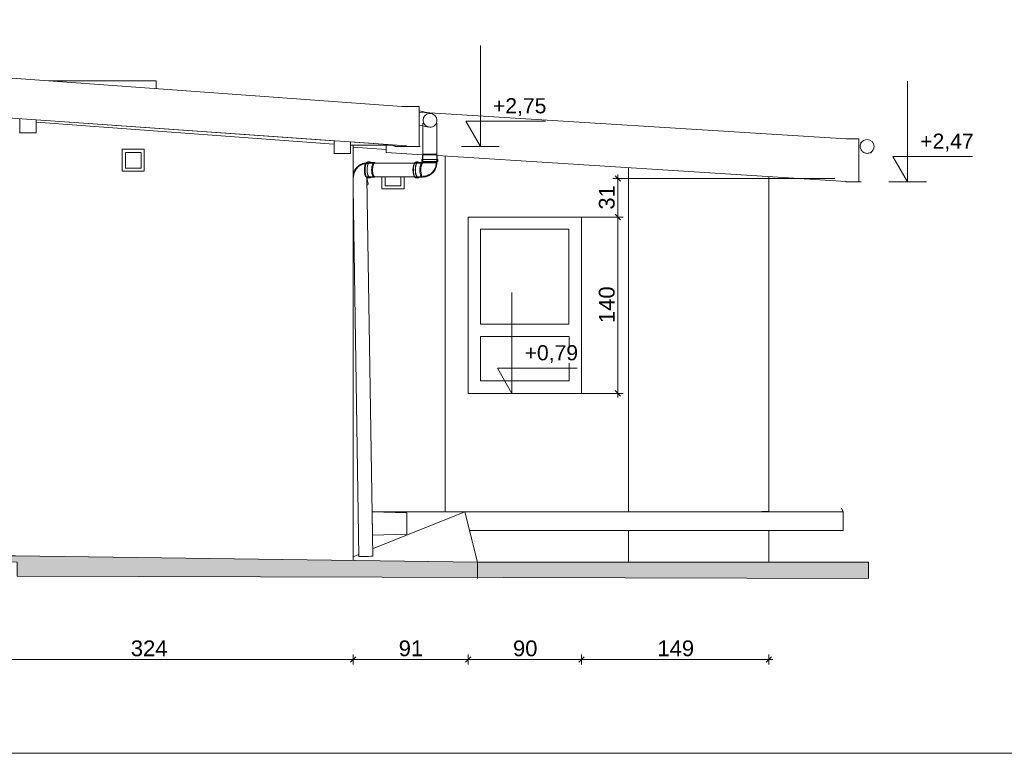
# Model space of a CAD drawing. Header units: millimetres. Extents: x -68772 to 137055, y -73300 to 19650.
# Tile 200 of 212: x 68354 to 76167, y -4097 to 1728. Entities that reach past the tile are written whole.
import ezdxf

# ---------------------------------------------------------------- set-up
doc = ezdxf.new("R2010")
doc.units = ezdxf.units.MM
doc.header["$MEASUREMENT"] = 0
doc.set_wipeout_variables(frame=1)
doc.linetypes.add('Wipeout_Contour', pattern=[1000, 0, -1000])
for name, color, linetype in [('Dimensions', 7, 'Continuous'), ('Nowe_Sections', 7, 'Continuous'), ('Pipe Fittings', 7, 'Continuous')]:
    doc.layers.add(name, color=color, linetype=linetype)
for name, color, linetype, lineweight in [('Dimensions_Nr_pióra__7', 7, 'Continuous', 5), ('Floors_Nr_pióra__7', 7, 'Continuous', 5), ('Interior Edges_Nr_pióra__7', 7, 'Continuous', 5), ('Nowe_0_Nr_pióra__1', 7, 'Continuous', 18), ('Nowe_0_Nr_pióra__7', 7, 'Continuous', 5), ('Nowe_Sections_Nr_pióra__7', 7, 'Continuous', 5), ('Nowe_Walls_Nr_pióra__7', 7, 'Continuous', 5), ('Pipe Fittings_Nr_pióra__7', 7, 'Continuous', 5), ('Pipes_Nr_pióra__7', 7, 'Continuous', 5), ('Spot Elevations_Nr_pióra__7', 7, 'Continuous', 5), ('Walls_Nr_pióra__7', 7, 'Continuous', 5)]:
    doc.layers.add(name, color=color, linetype=linetype, lineweight=lineweight)
doc.styles.add('GENERATED_STYLE_1', font='arial.ttf')
doc.styles.add('GENERATED_STYLE_3', font='arial.ttf')
doc.dimstyles.new('GENERATED_STYLE__5', dxfattribs={"dimtxt": 125, "dimasz": 40.305087, "dimexe": 0.18, "dimexo": 0.164042, "dimgap": 0.09, "dimtad": 1, "dimdec": 0, "dimlfac": 0.1, "dimzin": 0, "dimdsep": 46, "dimtxsty": 'GENERATED_STYLE_1', "dimblk": 'ARROWHEAD_6', "dimblk1": 'ARROWHEAD_6', "dimblk2": 'ARROWHEAD_6', "dimcen": 0.09, "dimclrd": 7, "dimclre": 7, "dimclrt": 7, "dimadec": 1, "dimazin": 0, "dimtfac": 1, "dimtdec": 4, "dimtmove": 0, "dimatfit": 3, "dimfxl": 0, "dimtolj": 1, "dimtzin": 0, "dimarcsym": 0})
doc.dimstyles.new('GENERATED_STYLE__7', dxfattribs={"dimtxt": 125, "dimasz": 40.305087, "dimexe": 0.18, "dimexo": 0.164042, "dimgap": 0.09, "dimtad": 1, "dimtih": 1, "dimtoh": 1, "dimdec": 0, "dimlfac": 0.1, "dimzin": 0, "dimdsep": 46, "dimtxsty": 'GENERATED_STYLE_1', "dimblk": 'ARROWHEAD_6', "dimblk1": 'ARROWHEAD_6', "dimblk2": 'ARROWHEAD_6', "dimcen": 0.09, "dimse1": 1, "dimse2": 1, "dimclrd": 7, "dimclre": 7, "dimclrt": 7, "dimadec": 1, "dimazin": 0, "dimtfac": 1, "dimtdec": 4, "dimtmove": 0, "dimatfit": 3, "dimfxl": 0, "dimtolj": 1, "dimtzin": 0, "dimarcsym": 0})

# ---------------------------------------------------------------- blocks, each defined once
blk = doc.blocks.new('Plumbing-Bend-Valsir-Triplus-Negative-01 - Standard-8946973-F3')
at = {"layer": 'Pipe Fittings_Nr_pióra__7', "color": 7, "linetype": 'Continuous', "lineweight": 5}
for p, q in [((-2094.3, 2200.7), (-2094.3, 2184.6)), ((-1970.7, 2200.7), (-2094.3, 2200.7)), ((-2085.7, 2244.5), (-2089.1, 2237.7)), ((-2089.1, 2237.7), (-2089.1, 2200.7)), ((-1975.6, 2237.7), (-2089.1, 2237.7)), ((-2085, 2244.5), (-2085.7, 2244.5)), ((-2085.7, 2238.4), (-2085.7, 2175.4)), ((-2076.6, 2244.5), (-2077.3, 2244.5)), ((-2059.3, 2244.5), (-2061.8, 2244.5)), ((-2034.9, 2244.5), (-2039.2, 2244.5)), ((-2010.6, 2244.5), (-2013.8, 2244.5)), ((-1991.9, 2244.5), (-1992.5, 2244.5)), ((-1978.8, 2244.5), (-1979.6, 2244.5)), ((-1972.3, 2237.7), (-1975.7, 2244.5)), ((-1975.7, 2175.4), (-1975.7, 2238.4)), ((-1972.6, 2237.7), (-1975.6, 2237.7)), ((-1972.3, 2200.7), (-1972.3, 2237.7)), ((-1967.1, 2200.7), (-1970.7, 2200.7)), ((-1967, 2184.6), (-1967, 2200.7)), ((-2140.9, 2176.8), (-2145.8, 2176.8)), ((-2125.7, 2182), (-2140.9, 2182)), ((-2090.9, 2176.8), (-2125.7, 2176.8)), ((-1970.7, 2184.6), (-2094.3, 2184.6)), ((-2089.1, 2184.6), (-2089.1, 2179.4)), ((-1975.6, 2179.4), (-2089.1, 2179.4)), ((-2083.8, 2173.9), (-2087.5, 2175.9)), ((-2086.3, 2172.9), (-2086.4, 2172.9)), ((-2086.4, 2172.9), (-2086.4, 2172.8)), ((-2086.4, 2172.8), (-2086.4, 2172.8)), ((-2086.4, 2172.8), (-2086.4, 2172.8)), ((-2086.4, 2172.8), (-2086.4, 2172.8)), ((-2086.2, 2173.1), (-2086.3, 2173)), ((-2086.3, 2173), (-2086.3, 2172.9)), ((-2086.1, 2173.3), (-2086.2, 2173.2)), ((-2086.2, 2173.2), (-2086.2, 2173.1)), ((-2086, 2173.5), (-2086.1, 2173.4)), ((-2086.1, 2173.4), (-2086.1, 2173.3)), ((-2085.9, 2173.8), (-2086, 2173.7)), ((-2086, 2173.7), (-2086, 2173.5)), ((-2085.8, 2174.2), (-2085.9, 2174)), ((-2085.9, 2174), (-2085.9, 2173.8)), ((-2085.7, 2174.6), (-2085.8, 2174.4)), ((-2085.8, 2174.4), (-2085.8, 2174.2)), ((-2085.7, 2175.4), (-2085.4, 2175.4)), ((-2085.7, 2175.4), (-2085.7, 2175.2)), ((-2085.5, 2175.4), (-2085.7, 2175.4)), ((-2085.7, 2175.2), (-2085.7, 2175)), ((-2085.7, 2175), (-2085.7, 2174.8)), ((-2085.7, 2174.8), (-2085.7, 2174.6)), ((-2084.8, 2175.4), (-2078.3, 2175.4)), ((-2078.3, 2175.4), (-2076.1, 2175.4)), ((-2076.1, 2175.4), (-2060.2, 2175.4)), ((-2060.1, 2175.4), (-2058.6, 2175.4)), ((-2058.6, 2175.4), (-2038.7, 2175.4)), ((-2038.8, 2175.4), (-2036.3, 2175.4)), ((-2036.3, 2175.4), (-2014.8, 2175.4)), ((-2014.8, 2175.4), (-2010.9, 2175.4)), ((-2010.9, 2175.4), (-1992.9, 2175.4)), ((-2003.6, 2108.3), (-2001, 2111.7)), ((-2001, 2111.7), (-1998.7, 2115.1)), ((-1998.7, 2115.1), (-1996.4, 2118.7)), ((-1997, 2108.8), (-1994.5, 2112.4)), ((-1996.4, 2118.7), (-1994.3, 2122.3)), ((-1994.5, 2112.4), (-1992.1, 2116.1)), ((-1994.3, 2122.3), (-1992.4, 2126)), ((-1992.7, 2175.4), (-1990.4, 2175.4)), ((-1992.4, 2126), (-1990.6, 2129.8)), ((-1992.1, 2116.1), (-1990, 2119.9)), ((-1990.6, 2129.8), (-1988.9, 2133.6)), ((-1990.4, 2175.4), (-1978.8, 2175.4)), ((-1990, 2119.9), (-1987.9, 2123.8)), ((-1988.9, 2133.6), (-1987.4, 2137.5)), ((-1987.9, 2123.8), (-1986, 2127.7)), ((-1987.4, 2137.5), (-1986, 2141.4)), ((-1986, 2141.4), (-1984.8, 2145.4)), ((-1986, 2127.7), (-1984.3, 2131.7)), ((-1984.8, 2145.4), (-1983.8, 2149.5)), ((-1984.3, 2131.7), (-1982.7, 2135.8)), ((-1983.8, 2149.5), (-1982.9, 2153.5)), ((-1982.9, 2153.5), (-1982.1, 2157.7)), ((-1982.7, 2135.8), (-1981.3, 2139.9)), ((-1982.1, 2157.7), (-1981.5, 2161.8)), ((-1981.5, 2161.8), (-1981.1, 2165.9)), ((-1981.3, 2139.9), (-1980, 2144.1)), ((-1981.1, 2165.9), (-1980.8, 2170.1)), ((-1980.8, 2170.1), (-1980.7, 2174.2)), ((-1980.7, 2174.2), (-1980.7, 2175.4)), ((-1980, 2144.1), (-1978.9, 2148.3)), ((-1978.9, 2148.3), (-1978, 2152.6)), ((-1978.8, 2175.4), (-1975.7, 2175.4)), ((-1978, 2152.6), (-1977.2, 2156.8)), ((-1977.2, 2156.8), (-1976.6, 2161.2)), ((-1976.6, 2161.2), (-1976.1, 2165.5)), ((-1976.1, 2165.5), (-1975.8, 2169.8)), ((-1975.8, 2169.8), (-1975.7, 2174.2)), ((-1975.7, 2174.2), (-1975.7, 2175.4)), ((-1972.6, 2179.4), (-1975.6, 2179.4)), ((-1972.3, 2179.4), (-1972.3, 2184.6)), ((-1967.1, 2184.6), (-1970.7, 2184.6)), ((-2145.8, 2060), (-2140.9, 2060)), ((-2140.9, 2054.7), (-2125.7, 2054.7)), ((-2125.7, 2060), (-2090.9, 2060)), ((-2087.5, 2060.9), (-2081.2, 2064.2)), ((-2084.4, 2068.4), (-2080.2, 2068.5)), ((-2084.4, 2063.4), (-2079.9, 2063.5)), ((-2080.2, 2068.5), (-2075.9, 2068.7)), ((-2079.9, 2063.5), (-2075.5, 2063.7)), ((-2075.9, 2068.7), (-2071.6, 2069.2)), ((-2075.5, 2063.7), (-2071, 2064.2)), ((-2071.6, 2069.2), (-2067.4, 2069.8)), ((-2071, 2064.2), (-2066.6, 2064.9)), ((-2067.4, 2069.8), (-2063.2, 2070.6)), ((-2066.6, 2064.9), (-2062.2, 2065.7)), ((-2063.2, 2070.6), (-2059.1, 2071.6)), ((-2062.2, 2065.7), (-2057.8, 2066.8)), ((-2059.1, 2071.6), (-2055, 2072.8)), ((-2057.8, 2066.8), (-2053.5, 2068)), ((-2055, 2072.8), (-2050.9, 2074.1)), ((-2053.5, 2068), (-2049.3, 2069.4)), ((-2050.9, 2074.1), (-2046.9, 2075.6)), ((-2049.3, 2069.4), (-2045.1, 2070.9)), ((-2046.9, 2075.6), (-2043, 2077.2)), ((-2045.1, 2070.9), (-2041, 2072.7)), ((-2043, 2077.2), (-2039.2, 2079.1)), ((-2041, 2072.7), (-2037, 2074.6)), ((-2039.2, 2079.1), (-2035.4, 2081)), ((-2037, 2074.6), (-2033, 2076.7)), ((-2035.4, 2081), (-2031.8, 2083.2)), ((-2033, 2076.7), (-2029.2, 2078.9)), ((-2031.8, 2083.2), (-2028.2, 2085.4)), ((-2029.2, 2078.9), (-2025.4, 2081.3)), ((-2028.2, 2085.4), (-2024.7, 2087.9)), ((-2025.4, 2081.3), (-2021.8, 2083.8)), ((-2024.7, 2087.9), (-2021.3, 2090.4)), ((-2021.8, 2083.8), (-2018.2, 2086.5)), ((-2021.3, 2090.4), (-2018.1, 2093.1)), ((-2018.2, 2086.5), (-2014.8, 2089.3)), ((-2018.1, 2093.1), (-2014.9, 2095.9)), ((-2014.9, 2095.9), (-2011.9, 2098.8)), ((-2014.8, 2089.3), (-2011.5, 2092.2)), ((-2011.9, 2098.8), (-2009, 2101.9)), ((-2011.5, 2092.2), (-2008.3, 2095.3)), ((-2009, 2101.9), (-2006.2, 2105)), ((-2008.3, 2095.3), (-2005.3, 2098.5)), ((-2006.2, 2105), (-2003.6, 2108.3)), ((-2005.3, 2098.5), (-2002.4, 2101.8)), ((-2002.4, 2101.8), (-1999.6, 2105.2)), ((-1999.6, 2105.2), (-1997, 2108.8))]:
    blk.add_line(p, q, dxfattribs=at)
for centre, major_axis, start_param, end_param in [((-2145.8, 2118.4), (0, 58.4), 0.269654, 2.871938), ((-2140.9, 2118.4), (0, 63.7), 0, 3.141593), ((-2125.7, 2118.4), (0, 63.7), 0, 3.141593), ((-2125.7, 2118.4), (0, 58.4), 0, 3.141593), ((-2125.7, 2118.4), (0, 63.7), 5.890486, 6.283185), ((-2090.9, 2118.4), (0, 58.4), 0, 3.141593), ((-2084.4, 2118.4), (0, 55), 0.261799, 3.141593), ((-2084.4, 2118.4), (0, 55), 1.332888, 1.378747), ((-2084.4, 2118.4), (0, 55), 0.862489, 0.938973), ((-2084.4, 2118.4), (0, 55), 0.406765, 0.474232), ((-2090.9, 2118.4), (0, 58.4), 6.038134, 6.283185), ((-2125.7, 2118.4), (0, 63.7), 3.141593, 3.534292), ((-2084.4, 2118.4), (0, 55), 1.762845, 1.808705), ((-2084.4, 2118.4), (0, 55), 2.202619, 2.279103), ((-2084.4, 2118.4), (0, 55), 2.66736, 2.734827), ((-2090.9, 2118.4), (0, 58.4), 3.141593, 3.426187)]:
    blk.add_ellipse(centre, major_axis=major_axis, ratio=0.333218, start_param=start_param, end_param=end_param, dxfattribs=at)
blk = doc.blocks.new('Plumbing-Bend-Valsir-Triplus-Negative-01 - Standard-8961800-F3')
at = {"layer": 'Pipe Fittings_Nr_pióra__7', "color": 7, "linetype": 'Continuous', "lineweight": 5}
for p, q in [((-2629.7, 2111.4), (-2631.5, 2107.5)), ((-2627.7, 2115.3), (-2629.7, 2111.4)), ((-2625.5, 2119.2), (-2627.7, 2115.3)), ((-2623.2, 2122.9), (-2625.5, 2119.2)), ((-2623.3, 2113), (-2625.1, 2109.3)), ((-2621.2, 2116.6), (-2623.3, 2113)), ((-2620.8, 2126.6), (-2623.2, 2122.9)), ((-2619, 2120.2), (-2621.2, 2116.6)), ((-2618.2, 2130.1), (-2620.8, 2126.6)), ((-2616.7, 2123.7), (-2619, 2120.2)), ((-2615.5, 2133.6), (-2618.2, 2130.1)), ((-2614.2, 2127.1), (-2616.7, 2123.7)), ((-2612.7, 2136.9), (-2615.5, 2133.6)), ((-2611.6, 2130.4), (-2614.2, 2127.1)), ((-2609.7, 2140.2), (-2612.7, 2136.9)), ((-2608.9, 2133.6), (-2611.6, 2130.4)), ((-2606.5, 2143.3), (-2609.7, 2140.2)), ((-2606.1, 2136.7), (-2608.9, 2133.6)), ((-2603.3, 2146.3), (-2606.5, 2143.3)), ((-2603.1, 2139.7), (-2606.1, 2136.7)), ((-2599.9, 2149.2), (-2603.3, 2146.3)), ((-2600, 2142.6), (-2603.1, 2139.7)), ((-2596.8, 2145.3), (-2600, 2142.6)), ((-2596.4, 2151.9), (-2599.9, 2149.2)), ((-2593.4, 2147.9), (-2596.8, 2145.3)), ((-2592.8, 2154.5), (-2596.4, 2151.9)), ((-2590, 2150.4), (-2593.4, 2147.9)), ((-2589.1, 2156.9), (-2592.8, 2154.5)), ((-2586.4, 2152.7), (-2590, 2150.4)), ((-2585.3, 2159.2), (-2589.1, 2156.9)), ((-2582.8, 2154.9), (-2586.4, 2152.7)), ((-2581.4, 2161.4), (-2585.3, 2159.2)), ((-2579.1, 2156.9), (-2582.8, 2154.9)), ((-2577.4, 2163.3), (-2581.4, 2161.4)), ((-2575.3, 2158.8), (-2579.1, 2156.9)), ((-2573.3, 2165.1), (-2577.4, 2163.3)), ((-2571.4, 2160.5), (-2575.3, 2158.8)), ((-2569.2, 2166.8), (-2573.3, 2165.1)), ((-2567.4, 2162.1), (-2571.4, 2160.5)), ((-2564.9, 2168.2), (-2569.2, 2166.8)), ((-2563.4, 2163.5), (-2567.4, 2162.1)), ((-2560.6, 2169.5), (-2564.9, 2168.2)), ((-2559.3, 2164.7), (-2563.4, 2163.5)), ((-2556.3, 2170.6), (-2560.6, 2169.5)), ((-2555.2, 2165.8), (-2559.3, 2164.7)), ((-2551.9, 2171.5), (-2556.3, 2170.6)), ((-2551, 2166.6), (-2555.2, 2165.8)), ((-2547.5, 2172.3), (-2551.9, 2171.5)), ((-2546.8, 2167.3), (-2551, 2166.6)), ((-2543.1, 2172.8), (-2547.5, 2172.3)), ((-2542.6, 2167.9), (-2546.8, 2167.3)), ((-2538.6, 2173.2), (-2543.1, 2172.8)), ((-2538.3, 2168.2), (-2542.6, 2167.9)), ((-2534.1, 2173.4), (-2538.6, 2173.2)), ((-2536.2, 2168.3), (-2538.3, 2168.2)), ((-2532.4, 2173.4), (-2534.1, 2173.4)), ((-2473, 2173.4), (-2532.4, 2173.4)), ((-2523.7, 2176.8), (-2528.7, 2176.8)), ((-2508.5, 2182), (-2523.7, 2182)), ((-2473.7, 2176.8), (-2508.5, 2176.8)), ((-2464, 2172.5), (-2470.3, 2175.9)), ((-2639.1, 2082.5), (-2639.8, 2078.5)), ((-2638.3, 2086.7), (-2639.1, 2082.5)), ((-2637.2, 2091), (-2638.3, 2086.7)), ((-2636, 2095.2), (-2637.2, 2091)), ((-2636, 2065), (-2636.1, 2060.8)), ((-2636.1, 2060.8), (-2636.1, 2059.8)), ((-2634.7, 2099.3), (-2636, 2095.2)), ((-2635.8, 2069.2), (-2636, 2065)), ((-2635.4, 2073.3), (-2635.8, 2069.2)), ((-2634.9, 2077.4), (-2635.4, 2073.3)), ((-2634.2, 2081.6), (-2634.9, 2077.4)), ((-2633.2, 2103.4), (-2634.7, 2099.3)), ((-2633.4, 2085.6), (-2634.2, 2081.6)), ((-2632.4, 2089.7), (-2633.4, 2085.6)), ((-2631.5, 2107.5), (-2633.2, 2103.4)), ((-2631.2, 2093.7), (-2632.4, 2089.7)), ((-2630, 2097.7), (-2631.2, 2093.7)), ((-2628.5, 2101.6), (-2630, 2097.7)), ((-2626.9, 2105.5), (-2628.5, 2101.6)), ((-2625.1, 2109.3), (-2626.9, 2105.5)), ((-2532.4, 2063.4), (-2473, 2063.4)), ((-2530.5, 2063.8), (-2530.4, 2063.9)), ((-2530.5, 2063.7), (-2530.5, 2063.8)), ((-2530.5, 2063.8), (-2530.5, 2063.8)), ((-2530.4, 2063.9), (-2530.4, 2064)), ((-2530.4, 2064), (-2530.3, 2064)), ((-2530.4, 2063.9), (-2530.4, 2063.9)), ((-2527.6, 2054.6), (-2529.5, 2058.4)), ((-2528.7, 2060), (-2523.7, 2060)), ((-2527, 2017.6), (-2527.6, 2054.6)), ((-2523.7, 2054.7), (-2508.5, 2054.7)), ((-2508.5, 2060), (-2473.7, 2060)), ((-2470.3, 2060.9), (-2464, 2064.2)), ((-2526.6, 1996.3), (-2526.7, 2001.6)), ((-2521.5, 2001.7), (-2521.7, 2017.7))]:
    blk.add_line(p, q, dxfattribs=at)
for centre, major_axis, start_param, end_param in [((-2532.4, 2118.4), (0, 55), 1.383496, 1.768765), ((-2532.4, 2118.4), (0, 55), 0.294012, 2.825954), ((-2532.4, 2118.4), (0, 55), 0.943159, 1.338839), ((-2528.7, 2118.4), (0, 58.4), 0.271786, 2.875262), ((-2532.4, 2118.4), (0, 55), 0.478568, 0.868992), ((-2523.7, 2118.4), (0, 63.7), 0.005334, 3.146927), ((-2532.4, 2118.4), (0, 55), 0.149351, 0.439526), ((-2508.5, 2118.4), (0, 63.7), 0.005334, 3.146927), ((-2508.5, 2118.4), (0, 58.4), 0.005334, 3.146927), ((-2508.5, 2118.4), (0, 63.7), 5.89582, 6.288519), ((-2473.7, 2118.4), (0, 58.4), 0.005334, 3.146927), ((-2467.2, 2118.4), (0, 55), 1.336412, 1.386414), ((-2467.2, 2118.4), (0, 55), 0.866685, 0.943688), ((-2467.2, 2118.4), (0, 55), 0.412683, 0.477984), ((-2473.7, 2118.4), (0, 58.4), 5.989954, 6.283185), ((-2532.4, 2118.4), (0, 55), 1.813422, 2.209102), ((-2532.4, 2118.4), (0, 55), 2.283269, 2.673692), ((-2532.4, 2118.4), (0, 55), 2.715159, 2.982697), ((-2508.5, 2118.4), (0, 63.7), 3.146927, 3.539626), ((-2467.2, 2118.4), (0, 55), 1.770937, 1.80053), ((-2467.2, 2118.4), (0, 55), 2.207444, 2.283231), ((-2467.2, 2118.4), (0, 55), 2.671157, 2.740545), ((-2473.7, 2118.4), (0, 58.4), 3.146927, 3.418032)]:
    blk.add_ellipse(centre, major_axis=major_axis, ratio=0.333217, start_param=start_param, end_param=end_param, dxfattribs=at)
blk = doc.blocks.new('*D734')
at = {"layer": 'Dimensions_Nr_pióra__7', "color": 7, "linetype": 'Continuous', "lineweight": 5}
for p, q in [((67777.7, -3331.5), (67735.3, -3373.9)), ((67756.5, -3392.5), (67756.5, -3313)), ((67756.5, -3352.7), (71000.2, -3352.7)), ((71021.4, -3331.5), (70979, -3373.9)), ((71000.2, -3392.5), (71000.2, -3313))]:
    blk.add_line(p, q, dxfattribs=at)
at = {"color": 254, "linetype": 'Wipeout_Contour', "lineweight": 0, "ltscale": 277820.706093}
blk.add_wipeout([(69236.1, -3327.7), (69520.6, -3327.7), (69520.6, -3202.7), (69236.1, -3202.7)], dxfattribs=at).dxf.layer = 'Dimensions'
at = {"layer": 'Dimensions_Nr_pióra__7', "color": 7, "lineweight": 5, "insert": (69236.1, -3327.7), "char_height": 125, "attachment_point": 7, "style": 'GENERATED_STYLE_1'}
blk.add_mtext('\\A1;324', dxfattribs=at)
blk = doc.blocks.new('ARROWHEAD_6')
at = {"color": 0, "linetype": 'Continuous', "lineweight": 0}
for p, q in [((0, 0), (-1, 0)), ((-0.5, -0.5), (0.5, 0.5))]:
    blk.add_line(p, q, dxfattribs=at)
blk = doc.blocks.new('*D735')
at = {"layer": 'Dimensions_Nr_pióra__7', "color": 7, "linetype": 'Continuous', "lineweight": 5}
for p, q in [((71021.4, -3331.5), (70979, -3373.9)), ((71000.2, -3392.5), (71000.2, -3313)), ((71000.2, -3352.7), (71913.3, -3352.7)), ((71934.5, -3331.5), (71892.1, -3373.9)), ((71913.3, -3392.5), (71913.3, -3313))]:
    blk.add_line(p, q, dxfattribs=at)
at = {"color": 254, "linetype": 'Wipeout_Contour', "lineweight": 0, "ltscale": 286125.390011}
blk.add_wipeout([(71361.9, -3327.7), (71551.6, -3327.7), (71551.6, -3202.7), (71361.9, -3202.7)], dxfattribs=at).dxf.layer = 'Dimensions'
at = {"layer": 'Dimensions_Nr_pióra__7', "color": 7, "lineweight": 5, "insert": (71361.9, -3327.7), "char_height": 125, "attachment_point": 7, "style": 'GENERATED_STYLE_1'}
blk.add_mtext('\\A1;91', dxfattribs=at)
blk = doc.blocks.new('*D736')
at = {"layer": 'Dimensions_Nr_pióra__7', "color": 7, "linetype": 'Continuous', "lineweight": 5}
for p, q in [((71934.5, -3331.5), (71892.1, -3373.9)), ((71913.3, -3392.5), (71913.3, -3313)), ((71913.3, -3352.7), (72813.3, -3352.7)), ((72834.5, -3331.5), (72792.1, -3373.9)), ((72813.3, -3392.5), (72813.3, -3313))]:
    blk.add_line(p, q, dxfattribs=at)
at = {"color": 254, "linetype": 'Wipeout_Contour', "lineweight": 0, "ltscale": 289747.938811}
blk.add_wipeout([(72268.5, -3327.7), (72458.2, -3327.7), (72458.2, -3202.7), (72268.5, -3202.7)], dxfattribs=at).dxf.layer = 'Dimensions'
at = {"layer": 'Dimensions_Nr_pióra__7', "color": 7, "lineweight": 5, "insert": (72268.5, -3327.7), "char_height": 125, "attachment_point": 7, "style": 'GENERATED_STYLE_1'}
blk.add_mtext('\\A1;90', dxfattribs=at)
blk = doc.blocks.new('*D737')
at = {"layer": 'Dimensions_Nr_pióra__7', "color": 7, "linetype": 'Continuous', "lineweight": 5}
for p, q in [((72834.5, -3331.5), (72792.1, -3373.9)), ((72813.3, -3392.5), (72813.3, -3313)), ((72813.3, -3352.7), (74299.7, -3352.7)), ((74278.5, -3373.9), (74320.9, -3331.5)), ((74299.7, -3392.5), (74299.7, -3313)), ((74299.7, -3352.7), (74331.5, -3352.7))]:
    blk.add_line(p, q, dxfattribs=at)
at = {"color": 254, "linetype": 'Wipeout_Contour', "lineweight": 0, "ltscale": 294515.872244}
blk.add_wipeout([(73414.2, -3327.7), (73698.8, -3327.7), (73698.8, -3202.7), (73414.2, -3202.7)], dxfattribs=at).dxf.layer = 'Dimensions'
at = {"layer": 'Dimensions_Nr_pióra__7', "color": 7, "lineweight": 5, "insert": (73414.2, -3327.7), "char_height": 125, "attachment_point": 7, "style": 'GENERATED_STYLE_1'}
blk.add_mtext('\\A1;149', dxfattribs=at)
blk = doc.blocks.new('*D738')
at = {"layer": 'Dimensions_Nr_pióra__7', "color": 7, "linetype": 'Continuous', "lineweight": 5}
for p, q in [((73141.4, 161), (72813.5, 161)), ((73080.4, 182.2), (73122.8, 139.8)), ((73101.6, -1239), (73101.6, 161)), ((73141.4, -1239), (72813.5, -1239)), ((73080.4, -1217.8), (73122.8, -1260.2)), ((73101.6, -1270.8), (73101.6, -1239))]:
    blk.add_line(p, q, dxfattribs=at)
at = {"color": 254, "linetype": 'Wipeout_Contour', "lineweight": 0, "ltscale": 292064.838205}
blk.add_wipeout([(73076.6, -681.3), (73076.6, -396.7), (72951.6, -396.7), (72951.6, -681.3)], dxfattribs=at).dxf.layer = 'Dimensions'
at = {"layer": 'Dimensions_Nr_pióra__7', "color": 7, "lineweight": 5, "insert": (73076.6, -681.3), "char_height": 125, "attachment_point": 7, "rotation": 90, "style": 'GENERATED_STYLE_1'}
blk.add_mtext('\\A1;140', dxfattribs=at)
blk = doc.blocks.new('*D739')
at = {"layer": 'Dimensions_Nr_pióra__7', "color": 7, "linetype": 'Continuous', "lineweight": 5}
for p, q in [((73122.8, 446.6), (73080.4, 489)), ((73101.6, 467.8), (73101.6, 499.6)), ((74823.5, 467.8), (73061.8, 467.8)), ((73101.6, 161), (73101.6, 467.8)), ((73141.4, 161), (72813.5, 161)), ((73080.4, 182.2), (73122.8, 139.8))]:
    blk.add_line(p, q, dxfattribs=at)
at = {"color": 254, "linetype": 'Wipeout_Contour', "lineweight": 0, "ltscale": 292059.280434}
blk.add_wipeout([(73076.6, 219.5), (73076.6, 409.3), (72951.6, 409.3), (72951.6, 219.5)], dxfattribs=at).dxf.layer = 'Dimensions'
at = {"layer": 'Dimensions_Nr_pióra__7', "color": 7, "lineweight": 5, "insert": (73076.6, 219.5), "char_height": 125, "attachment_point": 7, "rotation": 90, "style": 'GENERATED_STYLE_1'}
blk.add_mtext('\\A1;31', dxfattribs=at)
blk = doc.blocks.new('Wymiary_16', base_point=(72260.6, -1239))
at = {"layer": 'Nowe_Sections_Nr_pióra__7', "color": 7, "linetype": 'Continuous', "lineweight": 5}
for p, q in [((72260.6, -1239), (72260.6, -439)), ((72260.6, -1239), (72144.6, -1039)), ((72144.6, -1039), (72260.6, -1039)), ((72260.6, -1039), (72776.5, -1039)), ((72260.6, -1239), (72110.6, -1239)), ((72260.6, -1239), (72410.6, -1239))]:
    blk.add_line(p, q, dxfattribs=at)
at = {"color": 254, "linetype": 'Wipeout_Contour', "lineweight": 0, "ltscale": 290298.613927}
blk.add_wipeout([(72360.6, -999), (72776.5, -999), (72776.5, -879), (72360.6, -879)], dxfattribs=at).dxf.layer = 'Nowe_Sections'
at = {"layer": 'Nowe_Sections_Nr_pióra__7', "color": 7, "lineweight": 5, "insert": (72360.6, -999), "char_height": 120, "attachment_point": 7, "style": 'GENERATED_STYLE_3'}
blk.add_mtext('\\A1;+0,79', dxfattribs=at)
blk = doc.blocks.new('Wymiary_17', base_point=(72009.6, 722))
at = {"layer": 'Nowe_Sections_Nr_pióra__7', "color": 7, "linetype": 'Continuous', "lineweight": 5}
for p, q in [((72009.6, 722), (72009.6, 1522)), ((72009.6, 722), (71893.6, 922)), ((71893.6, 922), (72009.6, 922)), ((72009.6, 922), (72525.4, 922)), ((72009.6, 722), (71859.6, 722)), ((72009.6, 722), (72159.6, 722))]:
    blk.add_line(p, q, dxfattribs=at)
at = {"color": 254, "linetype": 'Wipeout_Contour', "lineweight": 0, "ltscale": 289298.939663}
blk.add_wipeout([(72109.6, 962), (72525.4, 962), (72525.4, 1082), (72109.6, 1082)], dxfattribs=at).dxf.layer = 'Nowe_Sections'
at = {"layer": 'Nowe_Sections_Nr_pióra__7', "color": 7, "lineweight": 5, "insert": (72109.6, 962), "char_height": 120, "attachment_point": 7, "style": 'GENERATED_STYLE_3'}
blk.add_mtext('\\A1;+2,75', dxfattribs=at)
blk = doc.blocks.new('Wymiary_18', base_point=(75399.4, 440.6))
at = {"layer": 'Nowe_Sections_Nr_pióra__7', "color": 7, "linetype": 'Continuous', "lineweight": 5}
for p, q in [((75399.4, 440.6), (75399.4, 1240.6)), ((75399.4, 440.6), (75283.4, 640.6)), ((75283.4, 640.6), (75399.4, 640.6)), ((75399.4, 640.6), (75915.2, 640.6)), ((75399.4, 440.6), (75249.4, 440.6)), ((75399.4, 440.6), (75549.4, 440.6))]:
    blk.add_line(p, q, dxfattribs=at)
at = {"color": 254, "linetype": 'Wipeout_Contour', "lineweight": 0, "ltscale": 302843.921591}
blk.add_wipeout([(75499.4, 680.6), (75915.2, 680.6), (75915.2, 800.6), (75499.4, 800.6)], dxfattribs=at).dxf.layer = 'Nowe_Sections'
at = {"layer": 'Nowe_Sections_Nr_pióra__7', "color": 7, "lineweight": 5, "insert": (75499.4, 680.6), "char_height": 120, "attachment_point": 7, "style": 'GENERATED_STYLE_3'}
blk.add_mtext('\\A1;+2,47', dxfattribs=at)

msp = doc.modelspace()

# ---------------------------------------------------------------- hatches: boundary and pattern name
at = {"layer": 'Nowe_0_Nr_pióra__1', "linetype": 'Continuous', "lineweight": 18}
msp.add_hatch(color=7, dxfattribs=at).paths.add_polyline_path([(68334.1, -2578.7), (67756.5, -2572.1), (67756.5, -2528.7), (68321.1, -2528.7), (71985.7, -2578.7), (75088.8, -2578.7), (75088.8, -2709.9), (68334.1, -2689.3)])

# ---------------------------------------------------------------- linework, layer by layer
at = {"layer": 'Floors_Nr_pióra__7', "color": 7, "linetype": 'Continuous', "lineweight": 5}
for p, q in [((71261.5, 698), (71000.2, 715.8)), ((74887.3, -2178.7), (71887.5, -2178.7)), ((71887.5, -2178.7), (71985.7, -2578.7)), ((74876.3, -2150.1), (74887.3, -2178.7)), ((74887.3, -2178.7), (74887.3, -2328.7)), ((71924.3, -2328.7), (74887.3, -2328.7)), ((71985.7, -2578.7), (68321.1, -2528.7)), ((71985.7, -2578.7), (71985.7, -2710.4))]:
    msp.add_line(p, q, dxfattribs=at)
at = {"layer": 'Interior Edges_Nr_pióra__7', "color": 7, "linetype": 'Continuous', "lineweight": 5}
for p, q in [((68484.7, 913.6), (70847.6, 739)), ((70979.2, 731.3), (71341.3, 731.3)), ((71150.3, -2178.7), (71887.5, -2178.7)), ((71887.5, -2178.7), (71154.9, -2474.9)), ((71045.6, -2519.1), (71000.2, -2537.4))]:
    msp.add_line(p, q, dxfattribs=at)
at = {"layer": 'Nowe_0_Nr_pióra__1', "color": 7, "linetype": 'Continuous', "lineweight": 18, "flags": 128}
msp.add_lwpolyline([(68334.1, -2578.7), (67756.5, -2572.1), (67756.5, -2528.7), (68321.1, -2528.7), (71985.7, -2578.7), (75088.8, -2578.7), (75088.8, -2709.9), (68334.1, -2689.3)], close=True, dxfattribs=at)
at = {"layer": 'Nowe_0_Nr_pióra__7', "color": 7, "linetype": 'Continuous', "lineweight": 5}
msp.add_line((84028, -4097.1), (59570.8, -4097.1), dxfattribs=at)
at = {"layer": 'Nowe_0_Nr_pióra__7', "color": 7, "linetype": 'Continuous', "lineweight": 5, "flags": 128}
msp.add_lwpolyline([(71150.3, -2178.7), (71153.3, -2366.3), (71426, -2356), (71426, -2188.8)], close=True, dxfattribs=at)
at = {"layer": 'Nowe_Walls_Nr_pióra__7', "color": 7, "linetype": 'Continuous', "lineweight": 5}
for p, q in [((69168.3, 698.8), (69343.3, 698.8)), ((69168.3, 523.8), (69168.3, 698.8)), ((69193.3, 673.8), (69318.2, 673.8)), ((69193.3, 548.8), (69193.3, 673.8)), ((69318.2, 673.8), (69318.2, 548.8)), ((69343.3, 698.8), (69343.3, 523.8)), ((69318.2, 548.8), (69193.3, 548.8)), ((69343.3, 523.8), (69168.3, 523.8)), ((71228.8, 383.8), (71228.8, 479.7)), ((71228.8, 479.7), (71403.9, 479.7)), ((71253.9, 479.7), (71378.4, 479.7)), ((71253.9, 408.8), (71253.9, 479.7)), ((71378.4, 479.7), (71378.4, 408.8)), ((71403.9, 479.7), (71403.9, 383.8)), ((71378.4, 408.8), (71253.9, 408.8)), ((71403.9, 383.8), (71228.8, 383.8)), ((71913.3, 161), (72812.8, 161)), ((71913.3, -1239), (71913.3, 161)), ((72812.8, 161), (72812.8, -1239)), ((72010.4, 63.4), (72712.8, 63.4)), ((72010.4, -688.7), (72010.4, 63.4)), ((72712.8, 63.4), (72712.8, -688.7)), ((72712.8, -688.7), (72010.4, -688.7)), ((72011.4, -787.7), (72713.1, -787.7)), ((72011.4, -1140.3), (72011.4, -787.7)), ((72713.1, -787.7), (72713.1, -1140.3)), ((72713.1, -1140.3), (72011.4, -1140.3)), ((72812.8, -1239), (71913.3, -1239))]:
    msp.add_line(p, q, dxfattribs=at)
at = {"layer": 'Pipes_Nr_pióra__7', "color": 7, "linetype": 'Continuous', "lineweight": 5}
for p, q in [((71621.1, 982.8), (71524.5, 1003.2)), ((71524.5, 890.8), (71554.3, 884.5)), ((71554.3, 904.7), (71554.3, 660.8)), ((71554.3, 904.7), (71558.7, 904.7)), ((71560.1, 883.2), (71598.3, 875.2)), ((71659, 904.7), (71664.3, 904.7)), ((71664.3, 660.8), (71664.3, 904.7)), ((75039.9, 760), (75026.6, 746.6)), ((71561.9, 660.8), (71554.9, 660.8)), ((71578.2, 660.8), (71563.4, 660.8)), ((71600.9, 660.8), (71580.7, 660.8)), ((71626.2, 660.8), (71605, 660.8)), ((71647.5, 660.8), (71629.3, 660.8)), ((71660.3, 660.8), (71648.5, 660.8)), ((71664.3, 660.8), (71661.5, 660.8)), ((75104.7, 669.1), (75118, 682.6)), ((71549.7, 589.7), (71172.7, 589.7)), ((71155.8, -2532.7), (71109, 471.6)), ((71172.7, 479.7), (71549.7, 479.7)), ((71000.2, 395), (71045.9, -2534.5))]:
    msp.add_line(p, q, dxfattribs=at)
for centre, major_axis, ratio, start_param, end_param in [((71609.7, 929), (11.4, 53.8), 0.999869, 0.208197, 1.778993), ((71609.7, 929), (11.4, 53.8), 0.999869, 4.920586, 6.491382), ((71609.7, 929), (11.4, 53.8), 0.999869, 1.778993, 3.349789), ((71609.7, 929), (11.4, 53.8), 0.999869, 3.349789, 4.920586), ((75079, 721.3), (-39.1, 38.7), 0.999989, 0.519253, 0.781051), ((75079, 721.3), (-39.1, 38.7), 0.999989, 0.781051, 1.042851), ((75079, 721.3), (-39.1, 38.7), 0.999989, 0.257453, 0.519252), ((75079, 721.3), (-39.1, 38.7), 0.999989, 1.042851, 1.566448), ((75079, 721.3), (-39.1, 38.7), 0.999989, 5.49344, 6.540638), ((75079, 721.3), (-39.1, 38.7), 0.999989, 3.922644, 5.49344), ((75079, 721.3), (-39.1, 38.7), 0.999989, 2.875447, 3.922644), ((75079, 721.3), (-39.1, 38.7), 0.999989, 1.566449, 1.828249), ((75079, 721.3), (-39.1, 38.7), 0.999989, 1.82825, 2.090048), ((75079, 721.3), (-39.1, 38.7), 0.999989, 2.091183, 2.351847), ((75079, 721.3), (-39.1, 38.7), 0.999989, 2.351848, 2.875446), ((71172.7, 534.7), (0, 55), 0.333218, 0, 1.570796), ((71172.7, 534.7), (0, 55), 0.333218, 1.570796, 3.141593), ((71100.9, -2533.6), (55, 0.9), 0.000146, 3.150943, 4.721739), ((71100.9, -2533.6), (55, 0.9), 0.000146, 4.721739, 6.283185)]:
    msp.add_ellipse(centre, major_axis=major_axis, ratio=ratio, start_param=start_param, end_param=end_param, dxfattribs=at)
at = {"layer": 'Spot Elevations_Nr_pióra__7', "color": 7, "linetype": 'Continuous', "lineweight": 5}
for p, q in [((71524.5, 722), (71532.6, 722)), ((75013, 440.6), (75031.7, 440.6))]:
    msp.add_line(p, q, dxfattribs=at)
at = {"layer": 'Walls_Nr_pióra__7', "color": 7, "linetype": 'Continuous', "lineweight": 5}
for p, q in [((71424.5, 1035.1), (61887.2, 1727.6)), ((61887.2, 1397.2), (71424.5, 725.5)), ((69255.6, 1241.3), (68585.2, 1241.3)), ((68601.1, 1240.1), (68601.1, 1241.3)), ((69255.6, 1241.3), (69436, 1241.3)), ((69436, 1241.3), (69436, 1179.5)), ((71524.5, 1037.7), (71388.5, 1037.7)), ((71424.5, 1035.1), (71424.5, 1037.7)), ((71524.5, 1037.7), (71524.5, 722)), ((68354.7, 828.9), (68354.7, 941.7)), ((74913, 782.1), (71524.5, 994)), ((70848.6, 766), (68484.7, 932.5)), ((68484.7, 932.5), (68484.7, 828.9)), ((68484.7, 828.9), (68352.9, 828.9)), ((74913, 781.5), (74913, 782.1)), ((75013, 781.5), (74913, 781.5)), ((75013, 781.5), (75013, 440.6)), ((70849.2, 665.3), (70849.2, 766)), ((71422.9, 725.5), (70979.2, 756.8)), ((70979.2, 756.8), (70979.2, 665.3)), ((71000.2, -2565.3), (71000.2, 731.3)), ((71261.5, 673.6), (71261.5, 731.3)), ((71263, 731.3), (71263, 673.5)), ((71310.9, 731.3), (71333.1, 722)), ((71333.1, 722), (71524.5, 722)), ((71424.5, 725.5), (71422.9, 725.5)), ((71424.5, 722), (71424.5, 725.5)), ((69318.2, 658.7), (69318.2, 673.8)), ((69318.2, 638.7), (69318.2, 643.9)), ((70979.2, 665.3), (70847.4, 665.3)), ((71261.5, 673.6), (71263, 673.5)), ((71263, 673.5), (71551.6, 655.4)), ((71667.3, 648.1), (74913, 443.7)), ((71729.5, -2178.7), (71729.5, 644.2)), ((69318.2, 618.7), (69318.2, 623.9)), ((69318.2, 598.7), (69318.2, 603.9)), ((69318.2, 578.7), (69318.2, 583.9)), ((69318.2, 548.8), (69318.2, 563.9)), ((73185.7, -2178.7), (73185.7, 552.5)), ((73185.7, 552.5), (73185.7, -2178.7)), ((71378.4, 478.7), (71378.4, 479.7)), ((71378.8, 479.7), (71378.8, 464.6)), ((74299.7, -2174.8), (74299.7, 482.3)), ((71378.4, 458.7), (71378.4, 463.9)), ((71378.4, 438.7), (71378.4, 443.9)), ((71378.4, 408.8), (71378.4, 423.9)), ((71378.8, 463.9), (71378.8, 444.6)), ((71378.8, 443.9), (71378.8, 424.6)), ((71378.8, 423.9), (71378.8, 408.8)), ((74905.6, 444.2), (74913, 440.6)), ((74913, 443.7), (74912.1, 443.8)), ((74913, 440.6), (74913, 443.7)), ((74913, 440.6), (75013, 440.6)), ((71913.3, 161), (72813.3, 161)), ((71913.3, -1239), (71913.3, 161)), ((72812.8, -1239), (72812.8, 161)), ((72813.3, 161), (72813.3, -1239)), ((72813.3, -1239), (71913.3, -1239)), ((74185.9, -2178.7), (74299.7, -2174.8)), ((73185.7, -2579.8), (73185.7, -2328.7)), ((73185.7, -2328.7), (73185.7, -2579.8)), ((74299.7, -2579.8), (74299.7, -2328.7)), ((71985.7, -2579.8), (73185.7, -2579.8)), ((73185.7, -2579.8), (74299.7, -2579.8))]:
    msp.add_line(p, q, dxfattribs=at)

# ---------------------------------------------------------------- block references
at = {"layer": 'Nowe_Sections', "color": 7, "linetype": 'Continuous', "lineweight": 5}
msp.add_blockref('Wymiary_18', (75399.4, 440.6), dxfattribs=at)
at = {"layer": 'Pipe Fittings', "color": 7, "linetype": 'Continuous', "lineweight": 5, "zscale": 1000}
for name in ['Plumbing-Bend-Valsir-Triplus-Negative-01 - Standard-8946973-F3', 'Plumbing-Bend-Valsir-Triplus-Negative-01 - Standard-8961800-F3']:
    msp.add_blockref(name, (73640, -1583.7), dxfattribs=at)

# ---------------------------------------------------------------- next in the draw order: block references
at = {"layer": 'Nowe_Sections', "color": 7, "linetype": 'Continuous', "lineweight": 5}
msp.add_blockref('Wymiary_17', (72009.6, 722), dxfattribs=at)

# ---------------------------------------------------------------- next in the draw order: dimensions: what is measured, and where the dimension line sits
at = {"layer": 'Dimensions', "color": 7, "linetype": 'Continuous', "lineweight": 5}
dim = msp.add_linear_dim(base=(71000.2, -3352.7), p1=(67756.5, -1757.6), p2=(71000.2, -1757.6), dimstyle='GENERATED_STYLE__7', dxfattribs=at)
dim.commit()
dim.dimension.update_dxf_attribs({"geometry": '*D734', "text_midpoint": (69379, -3265.2), "dimtype": 160})

# ---------------------------------------------------------------- next in the draw order: dimensions: what is measured, and where the dimension line sits
dim = msp.add_linear_dim(base=(71913.3, -3352.7), p1=(71000.2, -1757.6), p2=(71913.3, -1239), dimstyle='GENERATED_STYLE__7', dxfattribs=at)
dim.commit()
dim.dimension.update_dxf_attribs({"geometry": '*D735', "text_midpoint": (71457.2, -3265.2), "dimtype": 160})

# ---------------------------------------------------------------- next in the draw order: dimensions: what is measured, and where the dimension line sits
dim = msp.add_linear_dim(base=(72813.3, -3352.7), p1=(71913.3, -1239), p2=(72813.3, -1239), dimstyle='GENERATED_STYLE__7', dxfattribs=at)
dim.commit()
dim.dimension.update_dxf_attribs({"geometry": '*D736', "text_midpoint": (72363.8, -3265.2), "dimtype": 160})

# ---------------------------------------------------------------- next in the draw order: dimensions: what is measured, and where the dimension line sits
dim = msp.add_linear_dim(base=(74299.7, -3352.7), p1=(72813.3, -1239), p2=(74299.7, -1757.6), dimstyle='GENERATED_STYLE__7', dxfattribs=at)
dim.commit()
dim.dimension.update_dxf_attribs({"geometry": '*D737', "text_midpoint": (73557.2, -3265.2), "dimtype": 160})

# ---------------------------------------------------------------- next in the draw order: dimensions: what is measured, and where the dimension line sits
dim = msp.add_linear_dim(base=(73101.6, 161), p1=(72813.3, -1239), p2=(72813.3, 161), angle=90, dimstyle='GENERATED_STYLE__5', dxfattribs=at)
dim.commit()
dim.dimension.update_dxf_attribs({"geometry": '*D738', "text_midpoint": (73014.1, -538.3), "dimtype": 160, "text_rotation": 90})

# ---------------------------------------------------------------- next in the draw order: block references
at = {"layer": 'Nowe_Sections', "color": 7, "linetype": 'Continuous', "lineweight": 5}
msp.add_blockref('Wymiary_16', (72260.6, -1239), dxfattribs=at)

# ---------------------------------------------------------------- next in the draw order: dimensions: what is measured, and where the dimension line sits
at = {"layer": 'Dimensions', "color": 7, "linetype": 'Continuous', "lineweight": 5}
dim = msp.add_linear_dim(base=(73101.6, 467.8), p1=(72813.3, 161), p2=(74823.6, 467.8), angle=90, dimstyle='GENERATED_STYLE__5', dxfattribs=at)
dim.commit()
dim.dimension.update_dxf_attribs({"geometry": '*D739', "text_midpoint": (73014.1, 314.8), "dimtype": 160, "text_rotation": 90})

doc.saveas('drawing.dxf')
